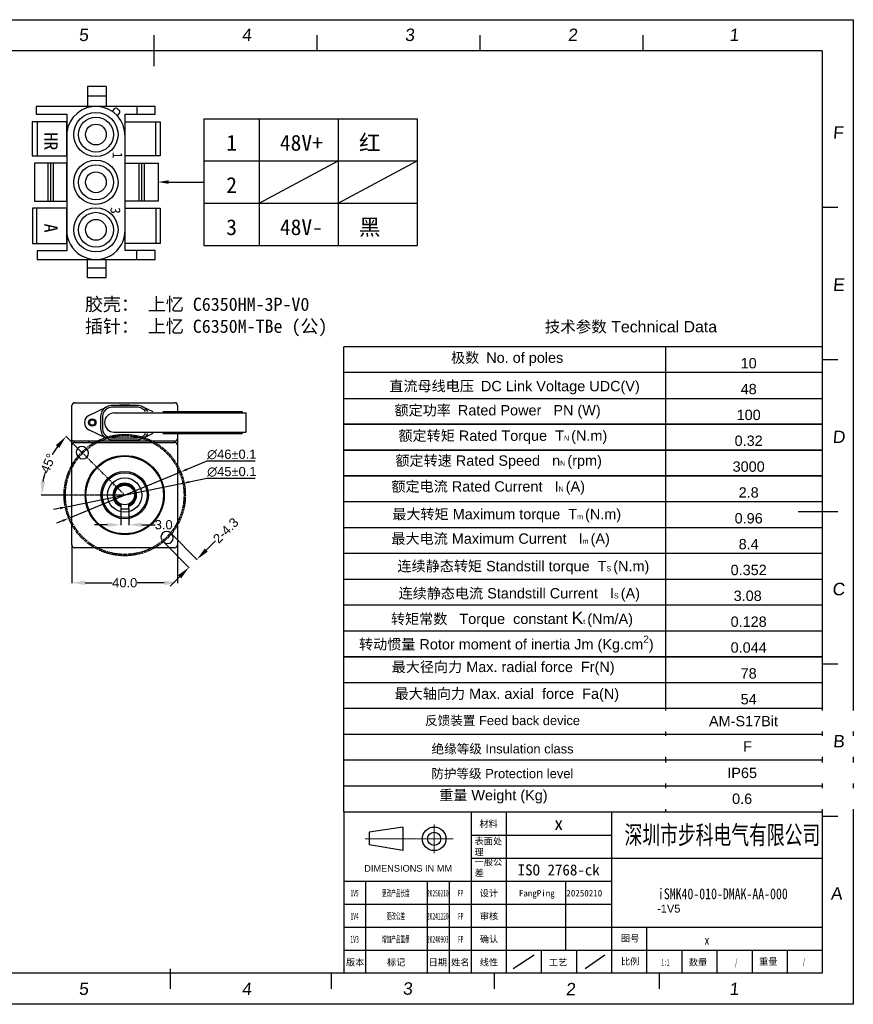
# Model space of a CAD drawing. Header units: millimetres. Extents: x 2798 to 3316, y 1544 to 1917.
# Tile 17 of 17: x 3000 to 3316, y 1544 to 1917. Entities that reach past the tile are written whole.
import ezdxf
from ezdxf.enums import TextEntityAlignment as Align

# ---------------------------------------------------------------- set-up
doc = ezdxf.new("R2010")
doc.units = ezdxf.units.MM
doc.linetypes.add('CENTER', pattern=[0.6, 0.375, -0.075, 0.075, -0.075])
for name, color, linetype in [('0 @ 1', 7, 'Continuous'), ('01_SOLID', 7, 'Continuous'), ('_28783', 7, 'Continuous'), ('_43340', 7, 'Continuous'), ('_4838', 7, 'Continuous'), ('dimensoin', 7, 'Continuous'), ('RAHMEN025', 7, 'Continuous'), ('图框', 5, 'Continuous'), ('实线', 2, 'Continuous'), ('标注', 4, 'Continuous')]:
    doc.layers.add(name, color=color, linetype=linetype)
doc.layers.add('CENTER', color=1, linetype='CENTER', lineweight=5)
doc.styles.get("Standard").update_dxf_attribs({"font": 'arial_0.ttf'})
doc.styles.add('style1', font='SimSun.ttf', dxfattribs={"height": 5})
doc.dimstyles.get("Standard").update_dxf_attribs({"dimtxt": 3.5, "dimasz": 5, "dimexe": 0.18, "dimexo": 0.0625, "dimgap": 0.09, "dimtad": 0, "dimdec": 1, "dimzin": 0, "dimdsep": 46, "dimtxsty": 'Standard', "dimblk2": 'NONE', "dimcen": 0.09, "dimadec": 0, "dimazin": 0, "dimtfac": 1, "dimtdec": 1, "dimtofl": 0, "dimtmove": 0, "dimatfit": 3, "dimfxl": 1, "dimtolj": 1, "dimtzin": 0, "dimarcsym": 0})
doc.dimstyles.new('STANDARD$3', dxfattribs={"dimscale": 0, "dimtxt": 3.5, "dimasz": 2.5, "dimexe": 2, "dimexo": 0, "dimtad": 1, "dimtoh": 1, "dimdec": 4, "dimdsep": 46, "dimtxsty": 'Standard', "dimcen": 0.09, "dimclrd": 3, "dimclre": 2, "dimclrt": 3, "dimadec": 8, "dimazin": 2, "dimtfac": 1, "dimtdec": 4, "dimtmove": 0, "dimatfit": 3, "dimfxl": 1, "dimtolj": 1, "dimtzin": 0, "dimarcsym": 0})

# ---------------------------------------------------------------- blocks, each defined once
blk = doc.blocks.new('biaozhuntukuang-08')
for p, q in [((3369.68, -4.99), (3369.68, -41.7)), ((3377.68, -4.99), (3377.68, -41.7)), ((3369.68, -10.24), (3401.68, -10.24)), ((3369.68, -15.48), (3401.68, -15.48)), ((3340.68, -20.73), (3345.68, -20.73)), ((3345.68, -20.73), (3345.68, -41.7)), ((3345.68, -20.73), (3401.68, -20.73)), ((3359.68, -20.73), (3359.68, -41.7)), ((3364.68, -20.73), (3364.68, -41.7)), ((3391.21, -20.73), (3391.21, -36.46)), ((3340.68, -25.97), (3345.68, -25.97)), ((3345.68, -25.97), (3401.68, -25.97)), ((3340.68, -31.21), (3401.68, -31.21)), ((3409.68, -31.21), (3409.68, -41.7)), ((3385.68, -36.46), (3385.68, -41.7)), ((3393.68, -36.46), (3393.68, -41.7)), ((3417.68, -36.46), (3417.68, -41.7)), ((3425.68, -36.46), (3425.68, -41.7)), ((3433.68, -36.46), (3433.68, -41.7)), ((3441.68, -36.46), (3441.68, -41.7))]:
    blk.add_line(p, q)
at = {"layer": 'CENTER'}
for p, q in [((3361.29, -7.84), (3361.29, -14.36)), ((3365.63, -11.1), (3345.56, -11.1))]:
    blk.add_line(p, q, dxfattribs=at)
at = {"layer": '图框'}
for p, q in [((3449.68, 168.32), (3152.68, 168.32)), ((3449.68, 168.32), (3449.68, -41.7)), ((3340.68, -4.99), (3340.68, -41.7)), ((3340.68, -4.99), (3449.68, -4.99)), ((3401.68, -4.99), (3401.68, -41.7)), ((3401.68, -15.48), (3449.68, -15.48)), ((3401.68, -31.21), (3449.68, -31.21)), ((3340.68, -36.46), (3345.68, -36.46)), ((3345.68, -36.46), (3401.68, -36.46)), ((3401.68, -36.46), (3449.68, -36.46)), ((3449.68, -41.7), (3152.68, -41.7))]:
    blk.add_line(p, q, dxfattribs=at)
at = {"layer": '实线'}
for p, q in [((3354.14, -8.41), (3346.51, -9.6)), ((3354.14, -8.41), (3354.14, -13.79)), ((3346.51, -9.6), (3346.51, -12.47)), ((3354.14, -13.79), (3346.51, -12.47))]:
    blk.add_line(p, q, dxfattribs=at)
for radius in [2.69, 1.5]:
    blk.add_circle((3361.29, -11.1), radius, dxfattribs=at)
at = {"layer": '标注', "color": 1}
for p, q in [((3145.61, 175.39), (3456.75, 175.39)), ((3456.75, 175.39), (3456.75, -48.77)), ((3297.47, 171.86), (3297.47, 164.81)), ((3334.6, 171.86), (3334.6, 168.32)), ((3371.72, 171.86), (3371.72, 168.32)), ((3408.85, 171.86), (3408.85, 168.32)), ((3453.22, 132.61), (3449.68, 132.61)), ((3453.22, 97.96), (3449.68, 97.96)), ((3453.22, 63.31), (3444.2, 63.31)), ((3453.22, 28.66), (3449.68, 28.66)), ((3453.22, -5.99), (3449.68, -5.99)), ((3301.18, -40.66), (3301.18, -45.24)), ((3337.83, -41.7), (3337.83, -45.24)), ((3374.96, -41.7), (3374.96, -45.24)), ((3412.55, -41.7), (3412.55, -45.24)), ((3456.75, -48.77), (3145.61, -48.77))]:
    blk.add_line(p, q, dxfattribs=at)
at = {"layer": '标注'}
for p, q in [((3379.28, -40.65), (3384.08, -37.51)), ((3395.66, -40.65), (3400.17, -37.51))]:
    blk.add_line(p, q, dxfattribs=at)
at = {"layer": 'RAHMEN025', "style": 'style1'}
blk.add_text('材料', height=1.5, dxfattribs=at).set_placement((3371.59, -8.44))
at = {"layer": 'RAHMEN025', "char_height": 1.5, "attachment_point": 1, "style": 'style1'}
for s, insert, width in [('表面处理{\\fArial|b0|i0|c0|p34;}', (3370.49, -10.88), 6.2824), ('一般公差', (3370.49, -15.64), 6.2824), ('{\\fArial|b0|i0|c0|p32;DIMENSIONS IN MM}', (3345.36, -17.07), 20.7228)]:
    blk.add_mtext(s, dxfattribs=dict(at, insert=insert, width=width))
at = {"layer": 'RAHMEN025', "style": 'style1', "flags": 4}
for tag, p in [('设计', (3373.77, -23.48)), ('设计人', (3384.66, -23.48)), ('设计日期', (3395.48, -23.48)), ('审核', (3373.77, -28.72)), ('审核人', (3384.66, -28.72)), ('审核日期', (3395.48, -28.72)), ('确认', (3373.77, -33.96)), ('确认人', (3384.66, -33.96)), ('确认日期', (3395.48, -33.96)), ('图号', (3405.93, -33.78)), ('比例', (3405.93, -39.03)), ('重量', (3437.39, -39.06)), ('版本', (3343.3, -39.21)), ('标记', (3352.64, -39.21)), ('日期', (3362.11, -39.21)), ('姓名', (3367.25, -39.21)), ('线性', (3373.77, -39.21)), ('工艺', (3389.51, -39.21)), ('数量', (3421.38, -39.21))]:
    blk.add_attdef(tag, text='', height=1.5, dxfattribs=at).set_placement(p, align=Align.MIDDLE_CENTER)
at = {"layer": 'RAHMEN025', "color": 5, "style": 'style1', "width": 0.8, "flags": 4}
blk.add_attdef('PARTNUMBER', text='', height=2.12, dxfattribs=at).set_placement((3423.42, -34.16), align=Align.MIDDLE_CENTER)
at = {"layer": '图框', "style": 'style1', "width": 0.5, "flags": 4}
for tag, p in [('MATERIAL', (3389.65, -7.62)), ('SURFACE', (3389.65, -12.97)), ('GENERAL-TOLERANCE', (3389.65, -18.18)), ('VERSION3', (3343.16, -23.48)), ('MARK3', (3352.56, -23.48)), ('DATE3', (3362.12, -23.48)), ('NAME3', (3367.31, -23.48)), ('VERSION2', (3343.16, -28.72)), ('MARK2', (3352.56, -28.72)), ('DATE2', (3362.12, -28.72)), ('NAME2', (3367.35, -28.72)), ('VERSION1', (3343.16, -33.96)), ('MARK1', (3352.56, -33.96)), ('DATE1', (3362.12, -33.96)), ('NAME1', (3367.35, -33.96)), ('SCALE', (3413.95, -39.21)), ('QUANTITY', (3430.07, -39.21)), ('WEIGHT', (3445.5, -39.08))]:
    blk.add_attdef(tag, text='', height=1.5, dxfattribs=at).set_placement(p, align=Align.MIDDLE_CENTER)
at = {"layer": '图框', "style": 'style1'}
for tag, width, p in [('深圳步进科技有限公司', 0.6, (3426.93, -10.11)), ('PARTNAME', 0.8, (3427.04, -23.57))]:
    blk.add_attdef(tag, text='', height=4.24, dxfattribs=dict(at, width=width)).set_placement(p, align=Align.MIDDLE)
at = {"layer": '标注', "color": 1, "oblique": 5}
for s, p in [('5', (3280.35, 170.53)), ('4', (3317.48, 170.53)), ('3', (3354.6, 170.53)), ('2', (3391.73, 170.53)), ('1', (3428.5, 170.53)), ('F', (3452.06, 148.3)), ('E', (3452.06, 113.65)), ('D', (3451.99, 79)), ('C', (3451.93, 44.35)), ('B', (3452.09, 9.7)), ('A', (3451.58, -24.95)), ('5', (3280.35, -46.65)), ('4', (3317.48, -46.68)), ('3', (3354.13, -46.59)), ('2', (3391.25, -46.74)), ('1', (3428.5, -46.68))]:
    blk.add_text(s, height=2.83, dxfattribs=at).set_placement(p)
blk = doc.blocks.new('*D584')
at = {"color": 0, "lineweight": -2}
for p, q in [((3020.08, 1718.2), (3020.08, 1703.72)), ((3060.08, 1718.2), (3060.08, 1703.72)), ((3025.08, 1703.9), (3035.38, 1703.9)), ((3055.08, 1703.9), (3044.78, 1703.9))]:
    blk.add_line(p, q, dxfattribs=at)
at = {"color": 0}
for points in [[(3025.08, 1704.74), (3025.08, 1703.07), (3020.08, 1703.9)], [(3055.08, 1703.07), (3055.08, 1704.74), (3060.08, 1703.9)]]:
    blk.add_solid(points, dxfattribs=at)
at = {"layer": 'Defpoints', "color": 0}
for p in [(3020.08, 1718.26), (3060.08, 1718.26), (3060.08, 1703.9)]:
    blk.add_point(p, dxfattribs=at)
at = {"color": 0, "insert": (3040.08, 1703.9), "char_height": 3.5, "attachment_point": 5}
blk.add_mtext('\\A1;40.0', dxfattribs=at)
blk = doc.blocks.new('_None')
blk = doc.blocks.new('*D587')
at = {"color": 3, "lineweight": -2}
for p, q in [((3071.25, 1750.03), (3063.65, 1746.89)), ((3089.5, 1750.03), (3071.25, 1750.03)), ((3018.82, 1728.38), (3061.34, 1745.94)), ((3016.51, 1727.43), (3014.2, 1726.47))]:
    blk.add_line(p, q, dxfattribs=at)
at = {"color": 3}
for points in [[(3063.49, 1747.27), (3063.81, 1746.5), (3061.34, 1745.94)], [(3016.67, 1727.04), (3016.35, 1727.81), (3018.82, 1728.38)]]:
    blk.add_solid(points, dxfattribs=at)
at = {"layer": 'Defpoints', "color": 0}
for p in [(3061.34, 1745.94), (3018.82, 1728.38)]:
    blk.add_point(p, dxfattribs=at)
at = {"color": 3, "insert": (3080.68, 1752.54), "char_height": 3.5, "attachment_point": 5}
blk.add_mtext('\\A1;∅46%%P0.1', dxfattribs=at)
blk = doc.blocks.new('*D588')
at = {"color": 3, "lineweight": -2}
for p, q in [((3071.26, 1743.47), (3064.58, 1742.11)), ((3089.51, 1743.47), (3071.26, 1743.47)), ((3018.02, 1732.7), (3062.13, 1741.62)), ((3015.57, 1732.2), (3013.12, 1731.71))]:
    blk.add_line(p, q, dxfattribs=at)
at = {"color": 3}
for points in [[(3064.5, 1742.52), (3064.66, 1741.71), (3062.13, 1741.62)], [(3015.66, 1731.79), (3015.49, 1732.61), (3018.02, 1732.7)]]:
    blk.add_solid(points, dxfattribs=at)
at = {"layer": 'Defpoints', "color": 0}
for p in [(3062.13, 1741.62), (3018.02, 1732.7)]:
    blk.add_point(p, dxfattribs=at)
at = {"color": 3, "insert": (3080.7, 1745.98), "char_height": 3.5, "attachment_point": 5}
blk.add_mtext('\\A1;∅45%%P0.1', dxfattribs=at)
blk = doc.blocks.new('*D589')
at = {"color": 0, "lineweight": -2}
for p, q in [((3057.73, 1722.55), (3067.62, 1712.66)), ((3054.69, 1719.51), (3064.57, 1709.62)), ((3071.02, 1716.32), (3074.56, 1719.86)), ((3060.91, 1706.21), (3057.38, 1702.68))]:
    blk.add_line(p, q, dxfattribs=at)
at = {"color": 0}
for points in [[(3070.43, 1716.91), (3071.61, 1715.74), (3067.49, 1712.79)], [(3061.5, 1705.62), (3060.32, 1706.8), (3064.45, 1709.75)]]:
    blk.add_solid(points, dxfattribs=at)
at = {"layer": 'Defpoints', "color": 0}
for p in [(3057.68, 1722.59), (3054.64, 1719.55), (3067.49, 1712.79)]:
    blk.add_point(p, dxfattribs=at)
at = {"color": 0, "insert": (3078.43, 1723.74), "char_height": 3.5, "attachment_point": 5, "rotation": 45}
blk.add_mtext('\\A1;2-4.3', dxfattribs=at)
blk = doc.blocks.new('*D728')
at = {"color": 0, "lineweight": -2}
for p, q in [((3038.58, 1731.9), (3038.58, 1725.72)), ((3041.58, 1731.9), (3041.58, 1725.72)), ((3033.58, 1725.9), (3028.58, 1725.9)), ((3046.58, 1725.9), (3051.58, 1725.9))]:
    blk.add_line(p, q, dxfattribs=at)
at = {"color": 0}
for points in [[(3033.58, 1725.06), (3033.58, 1726.73), (3038.58, 1725.9)], [(3046.58, 1726.73), (3046.58, 1725.06), (3041.58, 1725.9)]]:
    blk.add_solid(points, dxfattribs=at)
at = {"layer": 'Defpoints', "color": 0}
for p in [(3038.58, 1731.96), (3041.58, 1731.96), (3041.58, 1725.9)]:
    blk.add_point(p, dxfattribs=at)
at = {"color": 0, "insert": (3054.85, 1725.9), "char_height": 3.5, "attachment_point": 5}
blk.add_mtext('\\A1;3.0', dxfattribs=at)
blk = doc.blocks.new('*D729')
at = {"color": 0, "lineweight": -2}
for p, q in [((3024.12, 1753.11), (3017.72, 1759.52)), ((3017.02, 1737.16), (3008.45, 1737.16))]:
    blk.add_line(p, q, dxfattribs=at)
for start, end in [(144.1204, 150.9376), (164.0624, 170.8796)]:
    blk.add_arc((3040.08, 1737.16), 31.44, start, end, dxfattribs=at)
at = {"color": 0}
for points in [[(3015.23, 1755.05), (3013.97, 1756.13), (3017.84, 1759.39)], [(3008.2, 1742.21), (3009.86, 1742.08), (3008.63, 1737.16)]]:
    blk.add_solid(points, dxfattribs=at)
at = {"layer": 'Defpoints', "color": 0}
for p in [(3024.17, 1753.07), (3010.55, 1747.96), (3017.08, 1737.16), (3040.08, 1737.16), (3040.08, 1737.16)]:
    blk.add_point(p, dxfattribs=at)
at = {"color": 0, "insert": (3011.03, 1749.19), "char_height": 3.5, "attachment_point": 5, "rotation": 67.5}
blk.add_mtext('\\A1;45%%d', dxfattribs=at)

msp = doc.modelspace()

# ---------------------------------------------------------------- linework, layer by layer
for p, q in [((3033.02283, 1892.02508), (3026.02023, 1892.02508)), ((3026.02023, 1892.02508), (3026.02023, 1884.50989)), ((3033.02283, 1892.02508), (3033.02283, 1884.46227)), ((3033.02283, 1888.38373), (3026.02023, 1888.38373)), ((3051.62641, 1884.50989), (3006.52964, 1884.50989)), ((3006.52964, 1884.50989), (3006.52964, 1881.63789)), ((3006.52964, 1881.63789), (3018.10728, 1881.63789)), ((3018.10728, 1881.63789), (3018.10728, 1829.72525)), ((3035.4271, 1882.54876), (3036.15332, 1883.55565)), ((3037.31878, 1880.89785), (3038.1324, 1882.0259)), ((3040.21217, 1829.91199), (3040.21217, 1881.63789)), ((3040.23551, 1881.63789), (3051.62641, 1881.63789)), ((3044.61214, 1884.55564), (3044.61214, 1881.69624)), ((3051.62641, 1881.63789), (3051.62641, 1884.50989)), ((3006.83309, 1878.539), (3006.83309, 1865.74758)), ((3051.69644, 1878.539), (3051.69644, 1865.74758)), ((3070.04777, 1879.85056), (3151.04777, 1879.85056)), ((3070.04777, 1879.85056), (3070.04777, 1831.85056)), ((3091.04777, 1879.85056), (3091.04777, 1831.85056)), ((3121.04777, 1879.85056), (3121.04777, 1831.85056)), ((3151.04777, 1879.85056), (3151.04777, 1831.85056)), ((3010.95666, 1863.0399), (3010.95666, 1848.66122)), ((3011.95666, 1863.0399), (3011.95666, 1848.66122)), ((3012.95666, 1863.0399), (3012.95666, 1848.66122)), ((3045.46783, 1863.0399), (3045.46783, 1848.66122)), ((3046.46783, 1863.0399), (3046.46783, 1848.66122)), ((3047.46783, 1863.0399), (3047.46783, 1848.66122)), ((3070.04777, 1863.85056), (3151.04777, 1863.85056)), ((3091.04777, 1847.85056), (3121.04777, 1863.85056)), ((3121.04777, 1847.85056), (3151.04777, 1863.85056)), ((3006.64635, 1845.95355), (3006.64635, 1832.60192)), ((3051.88318, 1845.95355), (3051.88318, 1832.60192)), ((3070.04777, 1847.85056), (3151.04777, 1847.85056)), ((3018.10728, 1829.72525), (3006.90312, 1829.72525)), ((3006.90312, 1829.72525), (3006.90312, 1826.45737)), ((3051.62641, 1829.91199), (3040.23551, 1829.91199)), ((3044.60047, 1829.70751), (3044.60047, 1826.71973)), ((3051.62641, 1826.45737), (3051.62641, 1829.91199)), ((3070.04777, 1831.85056), (3151.04777, 1831.85056)), ((3006.90312, 1826.45737), (3051.62641, 1826.45737)), ((3026.02023, 1819.50705), (3026.02023, 1826.45737)), ((3033.02283, 1819.50705), (3033.02283, 1826.45737)), ((3033.02283, 1823.1484), (3026.02023, 1823.1484)), ((3033.02283, 1819.50705), (3026.02023, 1819.50705))]:
    msp.add_line(p, q)
at = {"color": 1}
for p in [(3123.12676, 1616.9983), (3123.1268, 1763.9983)]:
    msp.add_line(p, (3123.1268, 1793.39828), dxfattribs=at)
at = {"color": 7, "linetype": 'Continuous'}
for p, q in [((3020.07801, 1758.15883), (3020.07801, 1771.15883)), ((3021.07801, 1772.15883), (3059.07801, 1772.15883)), ((3026.46551, 1767.35648), (3033.24551, 1770.65518)), ((3044.72355, 1771.15883), (3035.43248, 1771.15883)), ((3044.72355, 1770.45883), (3035.43248, 1770.45883)), ((3038.07801, 1771.15883), (3038.07801, 1771.35883)), ((3038.07801, 1771.35883), (3042.07801, 1771.35883)), ((3042.07801, 1771.15883), (3042.07801, 1771.35883)), ((3046.91051, 1770.65518), (3050.70543, 1768.80883)), ((3060.07801, 1771.15883), (3060.07801, 1768.80883)), ((3030.92801, 1766.9504), (3030.92801, 1762.36725)), ((3031.62801, 1766.9504), (3031.62801, 1762.36725)), ((3036.07801, 1768.30883), (3086.07801, 1768.30883)), ((3054.57801, 1768.80883), (3084.57801, 1768.80883)), ((3084.57801, 1768.80864), (3084.57801, 1768.30883)), ((3086.07801, 1768.30883), (3086.07801, 1761.00883)), ((3032.43858, 1764.75259), (3032.4372, 1764.75214)), ((3033.24551, 1758.66247), (3026.46551, 1761.96117)), ((3035.43248, 1758.85883), (3044.72355, 1758.85883)), ((3036.07801, 1761.00883), (3086.07801, 1761.00883)), ((3050.70543, 1760.50883), (3046.91051, 1758.66247)), ((3054.57801, 1760.50883), (3084.57801, 1760.50883)), ((3060.07801, 1760.50883), (3060.07801, 1758.65883)), ((3084.57801, 1761.00883), (3084.57801, 1760.50901)), ((3059.07801, 1757.65883), (3020.57801, 1757.65883)), ((3035.43248, 1758.15883), (3044.72355, 1758.15883))]:
    msp.add_line(p, q, dxfattribs=at)
at = {"color": 1, "linetype": 'CENTER'}
for q in [(3024.16811, 1753.06873), (3017.07801, 1737.15883)]:
    msp.add_line((3040.07801, 1737.15883), q, dxfattribs=at)
for points in [[(3004.96573, 1878.63237), (3004.96573, 1865.74758), (3018.10728, 1865.74758), (3018.10728, 1878.63237)], [(3053.5638, 1878.63237), (3053.5638, 1865.74758), (3040.23551, 1865.74758), (3040.23551, 1878.63237)], [(3005.80604, 1863.0399), (3005.80604, 1848.66122), (3018.10728, 1848.66122), (3018.10728, 1863.0399)], [(3052.72349, 1863.0399), (3052.72349, 1848.66122), (3040.21217, 1848.66122), (3040.21217, 1863.0399)], [(3005.0591, 1845.95355), (3005.0591, 1832.60192), (3018.10728, 1832.60192), (3018.10728, 1845.95355)], [(3053.47043, 1845.95355), (3053.47043, 1832.60192), (3040.21217, 1832.60192), (3040.21217, 1845.95355)]]:
    msp.add_lwpolyline(points, close=True)
at = {"color": 7, "linetype": 'ByBlock', "lineweight": -2}
msp.add_lwpolyline([(3056.72349, 1855.85056), (3070.04777, 1855.85056)], dxfattribs=at)
for centre, radius in [((3029.15973, 1873.85929), 8.38161), ((3029.15973, 1873.85929), 6.63096), ((3029.15973, 1873.85929), 3.94662), ((3029.15973, 1855.76607), 8.38161), ((3029.15973, 1855.76607), 6.63096), ((3029.15973, 1855.76607), 3.94662), ((3029.15973, 1837.73753), 8.38161), ((3029.15973, 1837.73753), 6.63096), ((3029.15973, 1837.73753), 3.94662)]:
    msp.add_circle(centre, radius)
at = {"color": 7, "linetype": 'Continuous'}
for radius in [1.4, 1.025]:
    msp.add_circle((3027.77801, 1764.65883), radius, dxfattribs=at)
at = {"color": 1, "linetype": 'CENTER'}
for radius in [23, 22.5]:
    msp.add_circle((3040.07801, 1737.15883), radius, dxfattribs=at)
for centre, radius, start, end in [((3029.13154, 1873.42584), 11.0843, 358.5253837, 174.0337102), ((3036.76161, 1883.11692), 0.75, 51.785595, 144.1985934), ((3029.13154, 1873.42584), 13.0843, 47.1230984, 51.785595), ((3037.52411, 1882.46463), 0.75, 324.1985934, 47.1230984), ((3029.15973, 1837.51211), 11.05474, 178.8315997, 1.1684003)]:
    msp.add_arc(centre, radius, start, end)
at = {"color": 7, "linetype": 'Continuous'}
for centre, radius, start, end in [((3021.07801, 1771.15883), 1, 90, 180), ((3035.04801, 1766.9504), 4.12, 115.9056066, 180), ((3035.04801, 1766.9504), 3.42, 115.9056246, 180), ((3035.43248, 1766.15883), 5, 90, 115.9056066), ((3035.43248, 1766.15883), 4.3, 90, 115.9056209), ((3044.72355, 1766.15883), 5, 64.0943934, 90), ((3044.72355, 1766.15883), 4.3, 64.0943791, 90), ((3045.10801, 1766.9504), 3.42, 33.142117, 64.0943754), ((3045.10801, 1766.9504), 4.12, 26.8343102, 64.0943934), ((3059.07801, 1771.15883), 1, 0, 90), ((3027.77801, 1764.65883), 3, 115.9444798, 244.0555202), ((3036.07801, 1764.65883), 3.65, 90, 270), ((3035.04801, 1762.36725), 4.12, 180, 244.0943934), ((3035.04801, 1762.36725), 3.42, 180, 244.0943754), ((3035.43248, 1763.15883), 5, 244.0943934, 270), ((3035.43248, 1763.15883), 4.3, 244.0943791, 270), ((3044.72355, 1763.15883), 4.3, 270, 295.9056209), ((3044.72355, 1763.15883), 5, 270, 295.9056066), ((3045.10801, 1762.36725), 3.42, 295.9056246, 326.857883), ((3045.10801, 1762.36725), 4.12, 295.9056066, 333.1656898), ((3059.07801, 1758.65883), 1, 270, 360), ((3020.57801, 1758.15883), 0.5, 180, 270)]:
    msp.add_arc(centre, radius, start, end, dxfattribs=at)
at = {"color": 7}
msp.add_solid([(3056.72349, 1855.1839), (3052.72349, 1855.85056), (3056.72349, 1856.51723)], dxfattribs=at)
at = {"layer": '01_SOLID', "color": 3}
for p, q in [((3245.28095, 1783.5983), (3245.28095, 1793.3983)), ((3245.28095, 1773.7983), (3245.28095, 1783.5983)), ((3245.28095, 1763.9983), (3245.28095, 1773.7983)), ((3245.28095, 1754.1983), (3245.28095, 1763.9983)), ((3245.28095, 1744.3983), (3245.28095, 1754.1983)), ((3245.28095, 1734.5983), (3245.28095, 1744.3983)), ((3245.28095, 1724.79832), (3245.28095, 1734.59832)), ((3245.28095, 1714.99828), (3245.28095, 1734.5983)), ((3245.28095, 1714.99832), (3245.28095, 1724.79832)), ((3245.28095, 1705.19832), (3245.28095, 1714.99832)), ((3245.28095, 1695.39826), (3245.28095, 1714.99828)), ((3245.28091, 1695.3983), (3245.28091, 1705.1983)), ((3245.28091, 1685.5983), (3245.28091, 1695.3983)), ((3245.28095, 1685.59828), (3245.28095, 1695.39828)), ((3245.28091, 1675.7983), (3245.28091, 1685.5983)), ((3245.28092, 1675.7983), (3245.28092, 1685.5983)), ((3245.28091, 1665.9983), (3245.28091, 1675.7983)), ((3245.28092, 1665.9983), (3245.28092, 1675.7983)), ((3245.28091, 1626.79831), (3245.28091, 1665.9983)), ((3245.28092, 1656.1983), (3245.28092, 1665.9983)), ((3245.28091, 1616.9983), (3245.28091, 1626.7983))]:
    msp.add_line(p, q, dxfattribs=at)
at = {"layer": '01_SOLID', "color": 2}
for p, q in [((3123.12679, 1773.79834), (3304.65205, 1773.79834)), ((3123.12678, 1763.99832), (3304.65205, 1763.99832)), ((3123.12678, 1754.19832), (3304.65209, 1754.19832)), ((3123.12678, 1744.39832), (3304.65209, 1744.39832))]:
    msp.add_line(p, q, dxfattribs=at)
at = {"layer": '_28783', "color": 7, "linetype": 'Continuous'}
for p, q in [((3020.07801, 1718.25883), (3020.07801, 1756.05883)), ((3021.17801, 1757.15883), (3058.97801, 1757.15883)), ((3025.33484, 1754.94256), (3025.68839, 1754.58901)), ((3060.07801, 1756.05883), (3060.07801, 1718.25883)), ((3022.64783, 1751.54845), (3022.29428, 1751.902)), ((3057.5082, 1722.7692), (3057.86175, 1722.41565)), ((3054.82119, 1719.37509), (3054.46764, 1719.72864)), ((3058.97801, 1717.15883), (3021.17801, 1717.15883))]:
    msp.add_line(p, q, dxfattribs=at)
for radius in [15, 14.7, 9, 8.5, 6.5]:
    msp.add_circle((3040.07801, 1737.15883), radius, dxfattribs=at)
for centre, radius, start, end in [((3021.17801, 1756.05883), 1.1, 90, 180), ((3023.81456, 1753.42228), 2.15, 45, 225), ((3024.16811, 1753.06873), 2.15, 225, 45), ((3058.97801, 1756.05883), 1.1, 0, 90), ((3055.98792, 1721.24892), 2.15, 45, 225), ((3056.34147, 1720.89537), 2.15, 225, 45), ((3021.17801, 1718.25883), 1.1, 180, 270), ((3058.97801, 1718.25883), 1.1, 270, 360)]:
    msp.add_arc(centre, radius, start, end, dxfattribs=at)
at = {"layer": '_43340', "color": 7, "linetype": 'Continuous'}
for p, q in [((3038.57801, 1733.77652), (3038.57801, 1731.95883)), ((3041.57801, 1731.95883), (3041.57801, 1733.77652)), ((3038.57801, 1731.95883), (3041.57801, 1731.95883))]:
    msp.add_line(p, q, dxfattribs=at)
msp.add_circle((3040.07801, 1737.15883), 3.7, dxfattribs=at)
for radius, start, end in [(4.5, 289.4712206, 250.5287794), (4.25, 290.6673165, 249.3326835), (4, 292.0243128, 247.9756872)]:
    msp.add_arc((3040.07801, 1737.15883), radius, start, end, dxfattribs=at)
at = {"layer": '_4838', "color": 7, "linetype": 'Continuous'}
for p, q in [((3060.07801, 1758.65883), (3060.07801, 1756.05883)), ((3020.07801, 1756.05883), (3020.07801, 1758.15883))]:
    msp.add_line(p, q, dxfattribs=at)
msp.add_arc((3025.81801, 1756.65883), 1, 30.3588987, 90, dxfattribs=at)
at = {"layer": 'dimensoin', "color": 2, "lineweight": 25}
for p, q in [((3304.65172, 1793.39832), (3123.1268, 1793.39834)), ((3304.65172, 1783.59832), (3123.12679, 1783.59832)), ((3304.65172, 1763.99832), (3123.12678, 1763.99832)), ((3304.65172, 1763.99832), (3123.12678, 1763.99832)), ((3304.65172, 1763.99831), (3123.12678, 1763.99831)), ((3304.65172, 1763.99831), (3123.12678, 1763.99831)), ((3304.65172, 1763.99831), (3123.12678, 1763.99831)), ((3304.65172, 1763.99831), (3123.12678, 1763.99831)), ((3304.65176, 1763.99831), (3123.12678, 1763.99831)), ((3304.65175, 1754.19832), (3123.12678, 1754.19832)), ((3304.65176, 1754.19831), (3123.12678, 1754.19831)), ((3304.65175, 1754.19831), (3123.12678, 1754.19831)), ((3304.65179, 1754.19831), (3123.12678, 1754.19831)), ((3304.65171, 1744.39831), (3123.12678, 1744.39831)), ((3304.65171, 1744.3983), (3123.12678, 1744.3983)), ((3304.65171, 1734.5983), (3123.12678, 1734.5983)), ((3304.65171, 1724.7983), (3123.12678, 1724.7983)), ((3304.65171, 1714.9983), (3123.12677, 1714.9983)), ((3304.65171, 1705.1983), (3123.12677, 1705.1983)), ((3304.65166, 1705.19828), (3123.12677, 1705.19828)), ((3304.65166, 1695.39828), (3123.12677, 1695.39828)), ((3304.65166, 1685.59828), (3123.12677, 1685.59828)), ((3304.65171, 1675.7983), (3123.12676, 1675.7983)), ((3304.65167, 1675.79829), (3123.12676, 1675.79829)), ((3123.12676, 1675.79829), (3304.65168, 1675.79829)), ((3123.12676, 1675.79829), (3304.65168, 1675.79829)), ((3304.65166, 1675.79829), (3123.12677, 1675.79829)), ((3304.65166, 1675.79829), (3123.12677, 1675.79829)), ((3304.65166, 1665.99829), (3123.12676, 1665.99829)), ((3304.65167, 1665.99829), (3123.12676, 1665.99829)), ((3304.65166, 1656.19829), (3123.12675, 1656.19829)), ((3304.65166, 1656.19829), (3123.12675, 1656.19829)), ((3304.65166, 1656.19829), (3123.12675, 1656.19829)), ((3304.65171, 1656.19832), (3123.12676, 1656.19832)), ((3304.65171, 1656.1983), (3123.12676, 1656.1983)), ((3304.65172, 1656.1983), (3123.12676, 1656.1983)), ((3304.65167, 1656.19829), (3123.12676, 1656.19829)), ((3304.65168, 1656.19829), (3123.12676, 1656.19829)), ((3304.65167, 1646.39831), (3123.12676, 1646.39831)), ((3304.65165, 1636.5983), (3123.12675, 1636.5983)), ((3304.65165, 1636.5983), (3123.12675, 1636.5983)), ((3304.65165, 1636.5983), (3123.12675, 1636.5983)), ((3304.65171, 1636.59832), (3123.12676, 1636.59832)), ((3304.65171, 1636.59832), (3123.12676, 1636.59832)), ((3304.65167, 1636.5983), (3123.12676, 1636.5983)), ((3304.65167, 1636.5983), (3123.12676, 1636.5983)), ((3304.65166, 1636.5983), (3123.12676, 1636.5983)), ((3304.65171, 1626.79831), (3123.12676, 1626.79831)), ((3304.65201, 1616.9983), (3127.68095, 1616.9983))]:
    msp.add_line(p, q, dxfattribs=at)

# ---------------------------------------------------------------- block references
at = {"layer": '标注'}
ref = msp.add_blockref('biaozhuntukuang-08', (-2440.33901, 1625.3136), dxfattribs=dict(at, xscale=1.665369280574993, yscale=1.665369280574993, zscale=1.665369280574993))
ref.add_attrib('PARTNAME', 'iSMK40-010-DMAK-AA-000', dxfattribs={"layer": '图框', "height": 4.1120229, "style": 'style1', "width": 0.8}).set_placement((3266.95045, 1586.06635), align=Align.MIDDLE)
ref.add_attrib('比例', '比例', dxfattribs={"layer": 'RAHMEN025', "height": 2.498054, "style": 'style1'}).set_placement((3231.79135, 1560.32166), align=Align.MIDDLE_CENTER)
ref.add_attrib('图号', '图号', dxfattribs={"layer": 'RAHMEN025', "height": 2.498054, "style": 'style1'}).set_placement((3231.79135, 1569.05511), align=Align.MIDDLE_CENTER)
ref.add_attrib('VERSION1', '1V3', dxfattribs={"layer": '图框', "height": 2.664591, "style": 'style1', "width": 0.5}).set_placement((3127.25834, 1568.74956), align=Align.MIDDLE_CENTER)
ref.add_attrib('版本', '版本', dxfattribs={"layer": 'RAHMEN025', "height": 2.498054, "style": 'style1'}).set_placement((3127.4837, 1560.01611), align=Align.MIDDLE_CENTER)
ref.add_attrib('NAME1', 'FP', dxfattribs={"layer": '图框', "height": 2.498054, "style": 'style1', "width": 0.5}).set_placement((3167.53751, 1568.74956), align=Align.MIDDLE_CENTER)
ref.add_attrib('DATE1', '20240903', dxfattribs={"layer": '图框', "height": 2.498054, "style": 'style1', "width": 0.5}).set_placement((3158.82956, 1568.74956), align=Align.MIDDLE_CENTER)
ref.add_attrib('日期', '日期', dxfattribs={"layer": 'RAHMEN025', "height": 2.498054, "style": 'style1'}).set_placement((3158.81498, 1560.01611), align=Align.MIDDLE_CENTER)
ref.add_attrib('确认', '确认', dxfattribs={"layer": 'RAHMEN025', "height": 2.498054, "style": 'style1'}).set_placement((3178.23436, 1568.74956), align=Align.MIDDLE_CENTER)
ref.add_attrib('PARTNUMBER', 'x', dxfattribs={"layer": 'RAHMEN025', "color": 5, "height": 3.53296, "style": 'style1', "width": 0.8}).set_placement((3260.91161, 1568.42304), align=Align.MIDDLE_CENTER)
ref.add_attrib('数量', '数量', dxfattribs={"layer": 'RAHMEN025', "height": 2.498054, "style": 'style1'}).set_placement((3257.51578, 1560.01611), align=Align.MIDDLE_CENTER)
ref.add_attrib('QUANTITY', '/', dxfattribs={"layer": '图框', "height": 2.49805, "style": 'style1', "width": 0.5}).set_placement((3271.98816, 1560.01611), align=Align.MIDDLE_CENTER)
ref.add_attrib('深圳步进科技有限公司', '深圳市步科电气有限公司', dxfattribs={"layer": '图框', "height": 7.0659239, "style": 'style1', "width": 0.7}).set_placement((3266.77059, 1608.48192), align=Align.MIDDLE)
ref.add_attrib('MARK1', '增加产品重量', dxfattribs={"layer": '图框', "height": 2.498054, "style": 'style1', "width": 0.5}).set_placement((3142.91808, 1568.74956), align=Align.MIDDLE_CENTER)
ref.add_attrib('标记', '标记', dxfattribs={"layer": 'RAHMEN025', "height": 2.498054, "style": 'style1'}).set_placement((3143.03846, 1560.01611), align=Align.MIDDLE_CENTER)
ref.add_attrib('姓名', '姓名', dxfattribs={"layer": 'RAHMEN025', "height": 2.498054, "style": 'style1'}).set_placement((3167.37086, 1560.01611), align=Align.MIDDLE_CENTER)
ref.add_attrib('审核', '审核', dxfattribs={"layer": 'RAHMEN025', "height": 2.498054, "style": 'style1'}).set_placement((3178.23436, 1577.48301), align=Align.MIDDLE_CENTER)
ref.add_attrib('设计', '设计', dxfattribs={"layer": 'RAHMEN025', "height": 2.498054, "style": 'style1'}).set_placement((3178.23436, 1586.21646), align=Align.MIDDLE_CENTER)
ref.add_attrib('VERSION2', '1V4', dxfattribs={"layer": '图框', "height": 2.498054, "style": 'style1', "width": 0.5}).set_placement((3127.25834, 1577.48301), align=Align.MIDDLE_CENTER)
ref.add_attrib('NAME2', 'FP', dxfattribs={"layer": '图框', "height": 2.498054, "style": 'style1', "width": 0.5}).set_placement((3167.53751, 1577.48301), align=Align.MIDDLE_CENTER)
ref.add_attrib('DATE2', '20241220', dxfattribs={"layer": '图框', "height": 2.498054, "style": 'style1', "width": 0.5}).set_placement((3158.82956, 1577.48301), align=Align.MIDDLE_CENTER)
ref.add_attrib('MARK2', '更改公差', dxfattribs={"layer": '图框', "height": 2.498054, "style": 'style1', "width": 0.5}).set_placement((3142.91808, 1577.48301), align=Align.MIDDLE_CENTER)
ref.add_attrib('VERSION3', '1V5', dxfattribs={"layer": '图框', "height": 2.498054, "style": 'style1', "width": 0.5}).set_placement((3127.25834, 1586.21646), align=Align.MIDDLE_CENTER)
ref.add_attrib('NAME3', 'FP', dxfattribs={"layer": '图框', "height": 2.498054, "style": 'style1', "width": 0.5}).set_placement((3167.47387, 1586.21646), align=Align.MIDDLE_CENTER)
ref.add_attrib('DATE3', '20250210', dxfattribs={"layer": '图框', "height": 2.498054, "style": 'style1', "width": 0.5}).set_placement((3158.82956, 1586.21646), align=Align.MIDDLE_CENTER)
ref.add_attrib('MARK3', '更改产品长度', dxfattribs={"layer": '图框', "height": 2.498054, "style": 'style1', "width": 0.5}).set_placement((3142.91808, 1586.21646), align=Align.MIDDLE_CENTER)
ref.add_attrib('MATERIAL', 'x', dxfattribs={"layer": '图框', "height": 4.99611, "style": 'style1'}).set_placement((3204.68349, 1612.63158), align=Align.MIDDLE_CENTER)
ref.add_attrib('GENERAL-TOLERANCE', 'ISO 2768-ck', dxfattribs={"layer": '图框', "height": 4.1634232, "style": 'style1'}).set_placement((3204.68349, 1595.04216), align=Align.MIDDLE_CENTER)
ref.add_attrib('工艺', '工艺', dxfattribs={"layer": 'RAHMEN025', "height": 2.498054, "style": 'style1'}).set_placement((3204.44717, 1560.01611), align=Align.MIDDLE_CENTER)
ref.add_attrib('SCALE', '1:1', dxfattribs={"layer": '图框', "height": 2.498054, "style": 'style1', "width": 0.5}).set_placement((3245.15217, 1560.01611), align=Align.MIDDLE_CENTER)
ref.add_attrib('重量', '重量', dxfattribs={"layer": 'RAHMEN025', "height": 2.498054, "style": 'style1'}).set_placement((3284.18053, 1560.26852), align=Align.MIDDLE_CENTER)
ref.add_attrib('WEIGHT', '/', dxfattribs={"layer": '图框', "height": 2.49805, "style": 'style1', "width": 0.5}).set_placement((3297.6865, 1560.22646), align=Align.MIDDLE_CENTER)
ref.add_attrib('设计人', 'FangPing', dxfattribs={"layer": 'RAHMEN025', "height": 2.498054, "style": 'style1'}).set_placement((3196.36494, 1586.21646), align=Align.MIDDLE_CENTER)
ref.add_attrib('设计日期', '20250210', dxfattribs={"layer": 'RAHMEN025', "height": 2.498054, "style": 'style1'}).set_placement((3214.39478, 1586.21646), align=Align.MIDDLE_CENTER)
ref.add_attrib('线性', '线性', dxfattribs={"layer": 'RAHMEN025', "height": 2.498054, "style": 'style1'}).set_placement((3178.23436, 1560.01611), align=Align.MIDDLE_CENTER)

# ---------------------------------------------------------------- texts
at = {"width": 6.1272784, "attachment_point": 1, "rotation": 270, "style": 'style1'}
for s, insert, char_height in [('HR', (3014.63419, 1874.69053), 5), ('1', (3039.23229, 1867.25995), 3.75), ('3', (3038.46315, 1846.33022), 3.75), ('A', (3014.63419, 1840.07909), 5)]:
    msp.add_mtext(s, dxfattribs=dict(at, insert=insert, char_height=char_height))
at = {"color": 1, "insert": (3241.99317, 1581.86817), "char_height": 3, "width": 12.1869041, "attachment_point": 1}
msp.add_mtext('{\\C5;-1V5}', dxfattribs=at)
at = {"layer": '0 @ 1', "char_height": 6, "width": 20.1951845, "attachment_point": 1, "style": 'style1'}
for s, insert in [('红', (3128.92398, 1873.74067)), ('1', (3078.57674, 1873.74067)), ('48V+', (3098.92398, 1873.74067)), ('2', (3078.57674, 1857.74067)), ('3', (3078.57674, 1841.74067)), ('48V-', (3098.92398, 1841.74067)), ('黑', (3128.92398, 1841.74067))]:
    msp.add_mtext(s, dxfattribs=dict(at, insert=insert))
at = {"layer": '0 @ 1', "color": 7, "insert": (3025.00442, 1812.00913), "char_height": 5, "width": 96.17798, "attachment_point": 1, "style": 'style1'}
msp.add_mtext('胶壳： 上忆 C6350HM-3P-V0\\P插针： 上忆 C6350M-TBe (公)', dxfattribs=at)
at = {"layer": '01_SOLID', "insert": (3232.08055, 1800.76622), "char_height": 4.312, "width": 172.4799963, "attachment_point": 5}
msp.add_mtext('{\\C3;技术参数 Technical Data}', dxfattribs=at)
at = {"layer": '01_SOLID', "color": 3, "attachment_point": 5}
for s, insert, char_height, width in [('{\\fSimSun|b0|i0|c134|p2;极数 }No. of poles', (3185.1371, 1788.67021), 3.92, 195.786091), ('10', (3276.73827, 1787.13714), 3.92, 195.786091), ('{\\fSimSun|b0|i0|c134|p2;直流母线电压 }DC Link Voltage UDC(V)', (3187.93681, 1777.88728), 3.92, 276.8522282), ('48', (3276.73827, 1777.33714), 3.92, 195.786091), ('{\\fSimSun|b0|i0|c134|p2;额定功率 }Rated Power   PN (W)', (3181.5051, 1768.73863), 3.92, 195.786091), ('100', (3276.73827, 1767.53714), 3.92, 195.786091), ('额定转矩 Rated Torque  T{\\H0.5x;N }(N.m)', (3183.50171, 1759.09828), 3.92, 195.786091), ('0.32', (3276.73827, 1757.73714), 3.92, 195.786091), ('额定转速 Rated Speed   n{\\H0.5x;N }(rpm)', (3181.90937, 1749.64509), 3.92, 195.786091), ('3000', (3276.73827, 1747.93714), 3.92, 195.786091), ('额定电流 Rated Current   I{\\H0.5x;N }(A)', (3177.94325, 1739.84509), 3.92, 195.786091), ('2.8', (3276.73827, 1738.13714), 3.92, 195.786091), ('最大转矩 Maximum torque  T{\\H0.5x;m }(N.m)', (3184.96342, 1729.35146), 3.92, 195.786091), ('0.96', (3276.73827, 1728.33714), 3.92, 195.786091), ('最大电流 Maximum Current   I{\\H0.5x;m }(A)', (3182.65539, 1720.07167), 3.92, 195.786091), ('8.4', (3276.73827, 1718.53713), 3.92, 195.786091), ('连续静态转矩 Standstill torque  T{\\H0.5002x;S \\H1.999x;(N.m)}', (3191.29744, 1709.63759), 3.92, 195.786091), ('0.352', (3276.73827, 1708.73713), 3.92, 195.786091), ('连续静态电流 Standstill Current   I{\\H0.5002x;S\\H0.9996x; }(A)', (3189.73694, 1699.34212), 3.92, 195.786091), ('3.08', (3276.37174, 1698.95532), 3.92, 195.786091), ('转矩常数   Torque  constant {\\H1.2x;K\\H0.4167x;t \\H2x;(Nm/A)}', (3186.96235, 1690.02936), 3.92, 195.786091), ('0.128', (3276.73821, 1689.13715), 3.92, 195.786091), ('\\A1;转动惯量 Rotor moment of inertia Jm (Kg.cm{\\H0.7x;\\S2^  ;\\H1.429x;)}', (3184.83075, 1680.598), 3.92, 195.786091), ('0.044', (3276.73821, 1679.33715), 3.92, 195.786091), ('最大径向力 Max. radial force  Fr(N)', (3183.61726, 1671.42517), 3.92, 195.786091), ('78', (3276.73821, 1669.53715), 3.92, 195.786091), ('最大轴向力 Max. axial  force  Fa(N)', (3185.01271, 1661.27391), 3.92, 195.786091), ('54', (3276.73821, 1659.73715), 3.92, 195.786091), ('反馈装置 Feed back device', (3183.38227, 1651.49618), 3.5, 80.5), ('绝缘等级 Insulation class', (3183.38227, 1640.76157), 3.5, 80.5), ('防护等级 Protection level', (3183.29448, 1631.37288), 3.5, 80.5), ('重量 Weight (Kg)', (3179.91811, 1622.77644), 3.92, 195.786091)]:
    msp.add_mtext(s, dxfattribs=dict(at, insert=insert, char_height=char_height, width=width))

# ---------------------------------------------------------------- dimensions: what is measured, and where the dimension line sits
at = {"color": 3}
dim = msp.add_angular_dim_2l(base=(3010.54766, 1747.96049), line1=((3040.07801, 1737.15883), (3017.07801, 1737.15883)), line2=((3040.07801, 1737.15883), (3024.16811, 1753.06873)), dimstyle='Standard', override={"dimblk2": 'None'}, dxfattribs=at)
dim.commit()
dim.dimension.update_dxf_attribs({"geometry": '*D729', "text_midpoint": (3011.02766, 1749.19188)})
at = {"color": 1}
for p1, p2, picture, middle in [((3018.8184, 1728.38223), (3061.33763, 1745.93543), '*D587', (3080.68499, 1750.02619)), ((3018.02453, 1732.69855), (3062.13149, 1741.6191), '*D588', (3071.25976, 1743.46527))]:
    dim = msp.add_diameter_dim_2p(p1=p1, p2=p2, text='<>%%P0.1', dimstyle='STANDARD$3', override={"dimscale": 1, "dimtxsty": 'Standard'}, dxfattribs=at)
    dim.commit()
    dim.dimension.update_dxf_attribs({"geometry": picture, "text_midpoint": middle, "dimtype": 163})
at = {"color": 3}
for base, p1, p2, picture, middle in [((3041.57801, 1725.89628), (3038.57801, 1731.95883), (3041.57801, 1731.95883), '*D728', (3054.8469, 1725.89628)), ((3060.07801, 1703.90459), (3020.07801, 1718.25883), (3060.07801, 1718.25883), '*D584', (3040.07801, 1703.90459))]:
    dim = msp.add_linear_dim(base=base, p1=p1, p2=p2, dimstyle='Standard', override={"dimblk2": 'None'}, dxfattribs=at)
    dim.commit()
    dim.dimension.update_dxf_attribs({"geometry": picture, "text_midpoint": middle, "dimtype": 160})
dim = msp.add_linear_dim(base=(3067.48802, 1712.78938), p1=(3054.64441, 1719.55187), p2=(3057.68497, 1722.59243), angle=45, text='2-<>', dimstyle='Standard', override={"dimblk2": 'None'}, dxfattribs=at)
dim.commit()
dim.dimension.update_dxf_attribs({"geometry": '*D589', "text_midpoint": (3078.4338, 1723.73516), "dimtype": 161})

# ---------------------------------------------------------------- next in the draw order: texts
at = {"layer": '01_SOLID', "color": 3, "char_height": 3.92, "width": 195.786091, "attachment_point": 5, "bg_fill": 2}
for s, insert in [('AM-S17Bit', (3274.76752, 1651.43509)), ('F', (3276.31401, 1641.85796)), ('IP65', (3274.26539, 1631.7983)), ('0.6', (3274.26539, 1621.9983))]:
    msp.add_mtext(s, dxfattribs=dict(at, insert=insert))

doc.saveas('drawing.dxf')
